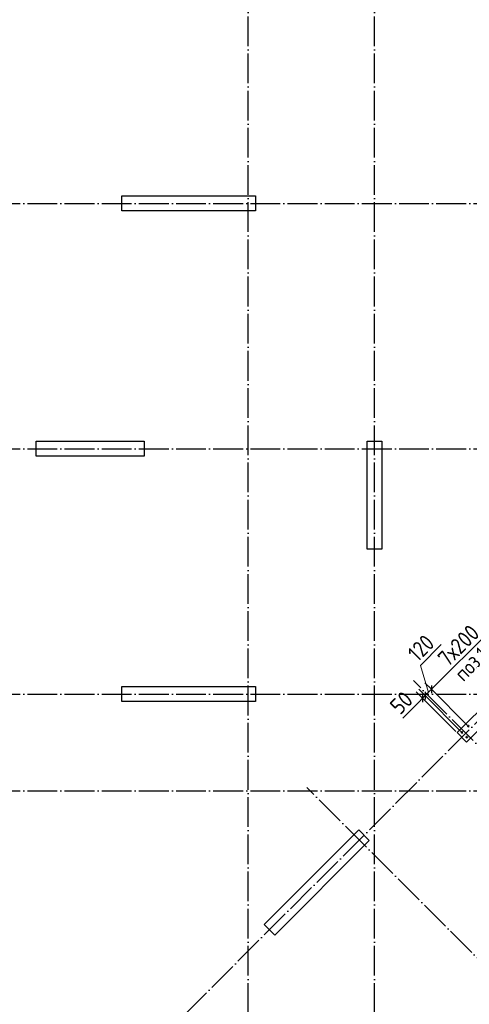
# Model space of a CAD drawing. Header units: millimetres. Extents: x -49773 to 2322955, y -3321 to 58485.
# Tile 76 of 256: x 379225 to 385275, y 20038 to 33281. Entities that reach past the tile are written whole.
import ezdxf

# ---------------------------------------------------------------- set-up
doc = ezdxf.new("R2010")
doc.units = ezdxf.units.MM
doc.linetypes.add('______11', pattern=[500, 400, -50, 0, -50])
doc.linetypes.add('______5', pattern=[1100, 800, -100, 100, -100])
for name, color, linetype, lineweight in [('Standard', 7, 'Continuous', 25), ('Арм.стержн. вертикальными 1', 22, 'Continuous', 35), ('Размерная линия_ общее', 7, 'Continuous', 13), ('Стена_ общее', 7, 'Continuous', 35)]:
    doc.layers.add(name, color=color, linetype=linetype, lineweight=lineweight)
doc.layers.add('Осевая линия_ общее', color=7, linetype='______5', lineweight=13, true_color=0xa0a0a0)
doc.styles.add('ISOCPEUR', font='txt')

msp = doc.modelspace()

# ---------------------------------------------------------------- linework, layer by layer
at = {"color": 7, "linetype": 'Continuous', "lineweight": 25, "transparency": 33554687}
for p, q in [((380598, 30711.1), (380598, 30911.1)), ((380598, 30911.1), (382398, 30911.1)), ((382398, 30911.1), (382398, 30711.1)), ((382398, 30711.1), (380598, 30711.1)), ((379448, 27411.1), (379448, 27611.1)), ((379448, 27611.1), (380898, 27611.1)), ((380898, 27611.1), (380898, 27411.1)), ((383898, 26161.1), (383898, 27611.1)), ((383898, 27611.1), (384098, 27611.1)), ((384098, 27611.1), (384098, 26161.1)), ((380898, 27411.1), (379448, 27411.1)), ((384098, 26161.1), (383898, 26161.1)), ((380598, 24111.1), (380598, 24311.1)), ((380598, 24311.1), (382398, 24311.1)), ((382398, 24311.1), (382398, 24111.1)), ((382398, 24111.1), (380598, 24111.1)), ((382514.2, 21110.7), (383787, 22383.5)), ((383787, 22383.5), (383928.4, 22242.1)), ((383928.4, 22242.1), (382655.6, 20969.3)), ((382655.6, 20969.3), (382514.2, 21110.7))]:
    msp.add_line(p, q, dxfattribs=at)
at = {"layer": 'Арм.стержн. вертикальными 1', "color": 4, "linetype": 'Continuous', "lineweight": 50, "transparency": 33554687}
for centre in [(385261.7, 23779.7), (385176.8, 23694.9), (385240.1, 23631.6)]:
    msp.add_circle(centre, 5, dxfattribs=at)
at = {"layer": 'Осевая линия_ общее', "color": 253, "linetype": '______11', "lineweight": -3, "true_color": 0xa0a0a0, "transparency": 33554687}
for p, q in [((382298, 6421.1), (382298, 56501.1)), ((383998, 6421.1), (383998, 56501.1)), ((376150.2, 14605.4), (393311.7, 31766.8)), ((372828, 30811.1), (390008, 30811.1)), ((372828, 27511.1), (395858, 27511.1)), ((390985.3, 17928.8), (384522.4, 24391.7)), ((372828, 24211.1), (401648.1, 24211.1)), ((389549.9, 16493.3), (383086.9, 22956.3)), ((372828, 22911.1), (401648.1, 22911.1))]:
    msp.add_line(p, q, dxfattribs=at)
at = {"layer": 'Размерная линия_ общее', "color": 7, "linetype": 'Continuous', "lineweight": 13, "transparency": 33554687}
for p, q in [((385756.5, 25264.7), (384766.6, 24274.8)), ((384615.9, 24595.8), (384895.9, 24875.8)), ((384724.1, 24232.4), (384615.9, 24595.8)), ((384766.6, 24274.8), (384681.7, 24189.9)), ((384664, 24172.3), (384580.1, 24087.5)), ((384646.4, 24154.6), (384593.3, 24101.5)), ((384681.7, 24189.9), (384646.4, 24154.6)), ((384580.1, 24087.5), (384377.9, 23885.3))]:
    msp.add_line(p, q, dxfattribs=at)
at = {"layer": 'Размерная линия_ общее', "color": 253, "linetype": 'Continuous', "lineweight": -3, "true_color": 0xa0a0a0, "transparency": 33554687}
for p, q in [((384646.4, 24154.6), (384558, 24243)), ((384681.7, 24189.9), (384593.3, 24278.3)), ((384766.6, 24274.8), (384678.2, 24363.2)), ((384766.6, 24274.8), (384855, 24186.4)), ((384766.6, 24274.8), (385247.5, 23793.9)), ((384646.4, 24154.6), (384734.8, 24066.2)), ((384646.4, 24154.6), (385095.1, 23705.8)), ((384681.7, 24189.9), (384770.1, 24101.5)), ((384681.7, 24189.9), (385162.6, 23709))]:
    msp.add_line(p, q, dxfattribs=at)
at = {"layer": 'Размерная линия_ общее', "color": 7, "linetype": 'Continuous', "lineweight": 25, "transparency": 33554687}
for p, q in [((384681.7, 24243), (384681.7, 24136.9)), ((384766.6, 24327.8), (384766.6, 24221.8)), ((384646.4, 24207.6), (384646.4, 24101.5))]:
    msp.add_line(p, q, dxfattribs=at)
at = {"layer": 'Стена_ общее', "color": 7, "linetype": 'Continuous', "lineweight": 25, "transparency": 33554687}
for p, q in [((385109.3, 23691.7), (391324.7, 29907.1)), ((391452, 29779.9), (385236.6, 23564.4)), ((385236.6, 23564.4), (385109.3, 23691.7))]:
    msp.add_line(p, q, dxfattribs=at)

# ---------------------------------------------------------------- texts
at = {"layer": 'Standard', "color": 7, "linetype": 'Continuous', "lineweight": 18, "transparency": 33554687, "insert": (385196.7, 24366.9), "char_height": 200, "width": 657.196, "attachment_point": 7, "rotation": 45, "style": 'ISOCPEUR'}
msp.add_mtext('\\W0.88;поз.1', dxfattribs=at)
at = {"layer": 'Размерная линия_ общее', "color": 7, "linetype": 'Continuous', "lineweight": 25, "transparency": 33554687, "char_height": 220, "attachment_point": 7, "rotation": 45, "style": 'ISOCPEUR'}
for s, insert, width in [('\\W0.86;7х200', (384985.8, 24564.7), 793.961), ('\\W0.83;120', (384580.6, 24631.1), 508.572), ('\\W0.87;50', (384342.6, 23920.6), 403.932)]:
    msp.add_mtext(s, dxfattribs=dict(at, insert=insert, width=width))

doc.saveas('drawing.dxf')
